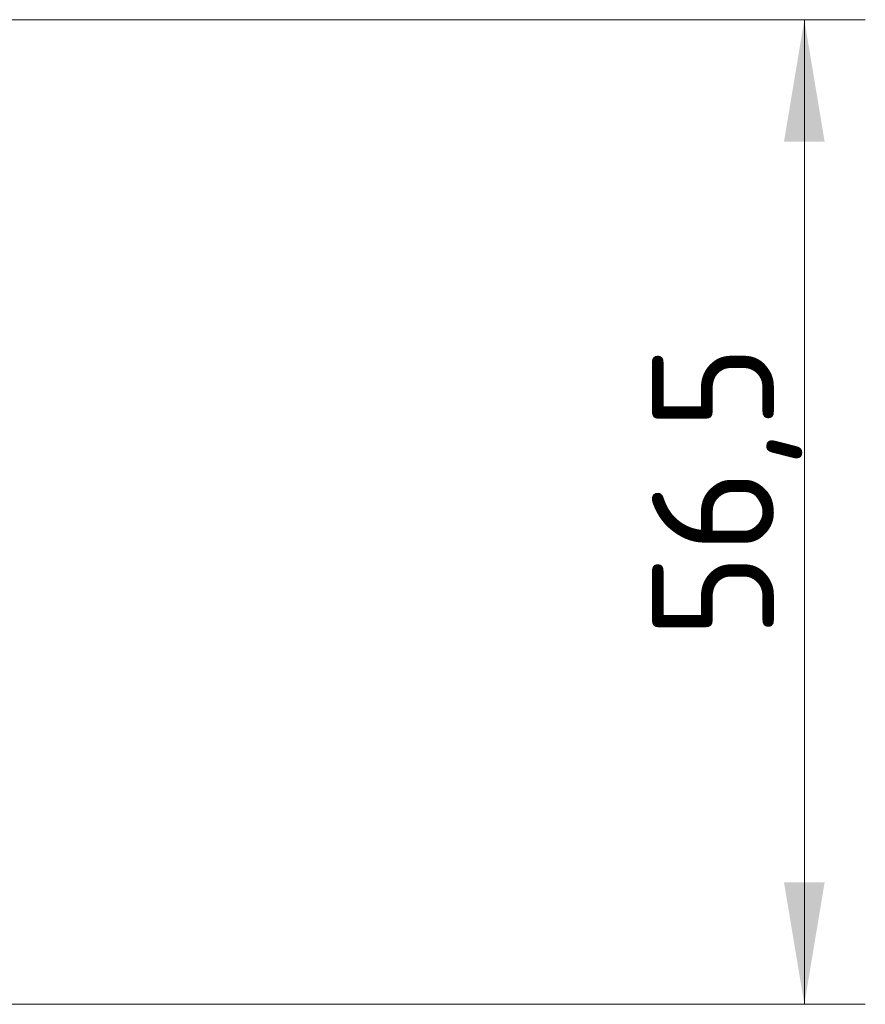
# Model space of a CAD drawing. Header units: millimetres. Extents: x 0 to 594, y -2 to 419.
# Tile 33 of 34: x 420 to 445, y 340 to 368. Entities that reach past the tile are written whole.
import ezdxf
from ezdxf.enums import TextEntityAlignment as Align

# ---------------------------------------------------------------- set-up
doc = ezdxf.new("R2010")
doc.units = ezdxf.units.MM
doc.layers.add('Default', color=7, linetype='Continuous')
doc.styles.add('SEACAD_Solid_Edge_ISO', font='seiso.ttf')
doc.styles.add('SEACAD_Solid_Edge_ISOI', font='seisoi.ttf')
doc.dimstyles.new('ISO', dxfattribs={"dimtxt": 3.5, "dimasz": 3.5, "dimexe": 1.75, "dimexo": 0, "dimgap": 0.875, "dimtad": 1, "dimlfac": 2, "dimtxsty": 'SEACAD_Solid_Edge_ISO', "dimblk1": '_SE_FILLED', "dimblk2": '_SE_FILLED', "dimsah": 1, "dimcen": 1.75, "dimadec": 1, "dimazin": 0, "dimtfac": 0.5, "dimtdec": 3, "dimtmove": 0, "dimatfit": 3, "dimfxl": 1, "dimarcsym": 0})

# ---------------------------------------------------------------- blocks, each defined once
blk = doc.blocks.new('DMBLK28')
at = {"layer": 'Default', "linetype": 'Continuous', "lineweight": 18}
for points in [[(443.378, 364.953), (442.795, 368.453), (442.212, 364.953)], [(443.378, 343.682), (442.212, 343.682), (442.795, 340.182)]]:
    blk.add_hatch(color=7, dxfattribs=at).paths.add_polyline_path(points)
at = {"layer": 'Default', "color": 7, "linetype": 'Continuous', "lineweight": 18}
for p, q in [((414.588, 368.453), (444.545, 368.453)), ((442.795, 368.453), (442.795, 340.182)), ((410.794, 340.182), (444.545, 340.182))]:
    blk.add_line(p, q, dxfattribs=at)
at = {"layer": 'Default', "color": 7, "linetype": 'Continuous', "lineweight": 18, "style": 'SEACAD_Solid_Edge_ISOI'}
blk.add_text('56,5', height=3.5, rotation=90, dxfattribs=at).set_placement((438.42, 350.698), align=Align.TOP_LEFT)
blk = doc.blocks.new('_SE_FILLED')
at = {"color": 0}
blk.add_line((0, 0), (-1, 0), dxfattribs=at)
blk.add_solid([(0, 0), (-1, -0.1665), (-1, 0.1665), (0, 0)], dxfattribs=at)

msp = doc.modelspace()

# ---------------------------------------------------------------- dimensions: what is measured, and where the dimension line sits
at = {"layer": 'Default', "color": 7, "linetype": 'Continuous', "lineweight": 18}
dim = msp.add_linear_dim(base=(442.7949, 340.1819), p1=(414.5878, 368.4529), p2=(410.7945, 340.1819), angle=90, text='\\A1;<>', dimstyle='ISO', override={"dimdec": 1}, dxfattribs=at)
dim.commit()
dim.dimension.update_dxf_attribs({"geometry": 'DMBLK28', "text_midpoint": (442.7949, 354.3174), "dimtype": 160})

doc.saveas('drawing.dxf')
